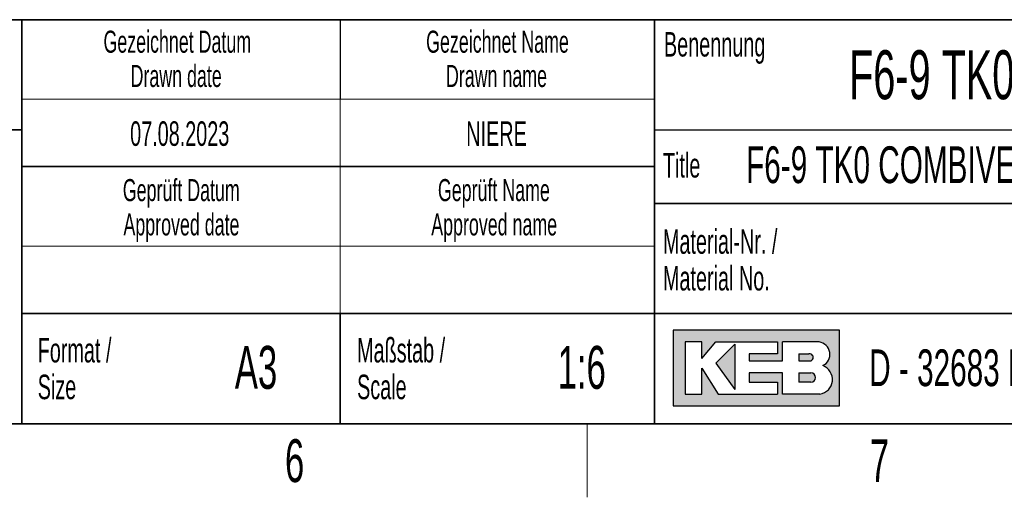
# Paper-space layout 'Blatt3' of a CAD drawing. Header units: millimetres. Extents: x 5 to 418, y 2 to 292.
# Tile 64 of 93: x 266 to 347, y 6 to 45. Entities that reach past the tile are written whole.
import ezdxf

# ---------------------------------------------------------------- set-up
doc = ezdxf.new("R2010")
doc.units = ezdxf.units.MM
doc.layers.add('SLD-0', color=7, linetype='Continuous')
doc.styles.add('SLDTEXTSTYLE0', font='TXT', dxfattribs={"width": 0.605})

psp = doc.layouts.new('Blatt3')

# ---------------------------------------------------------------- hatches: boundary and pattern name
at = {"linetype": 'Continuous'}
h = psp.add_hatch(color=7, dxfattribs=at)
h.paths.add_polyline_path([(319.519086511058, 13.45626988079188), (333.083981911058, 13.45626988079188), (333.083981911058, 19.65736492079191), (319.519086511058, 19.65736492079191)], flags=0)
edge = h.paths.add_edge_path(flags=0)
edge.add_arc((331.3188604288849, 15.61738520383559), 1.20464082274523, -81.72003226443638, 70.1709600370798, ccw=False)
edge.add_line((331.4923410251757, 14.42530131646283), (331.480008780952, 14.42519098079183))
edge.add_line((331.480008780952, 14.42519098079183), (328.4331606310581, 14.42519098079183))
edge.add_line((328.4331606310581, 14.42519098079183), (328.4331606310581, 16.16924896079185))
edge.add_line((328.4331606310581, 16.16924896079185), (325.7201815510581, 16.16924896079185))
edge.add_line((325.7201815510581, 16.16924896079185), (325.7201815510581, 15.39411208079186))
edge.add_line((325.7201815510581, 15.39411208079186), (328.0455921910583, 15.39411208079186))
edge.add_line((328.0455921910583, 15.39411208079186), (328.0455921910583, 14.42519098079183))
edge.add_line((328.0455921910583, 14.42519098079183), (323.2009866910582, 14.42519098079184))
edge.add_line((323.2009866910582, 14.42519098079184), (321.8444971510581, 16.55681740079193))
edge.add_line((321.8444971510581, 16.55681740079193), (321.8444971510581, 14.42519098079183))
edge.add_line((321.8444971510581, 14.42519098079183), (320.4880076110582, 14.42519098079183))
edge.add_line((320.4880076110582, 14.42519098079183), (320.4880076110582, 18.68844382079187))
edge.add_line((320.4880076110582, 18.68844382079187), (321.8444971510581, 18.68844382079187))
edge.add_line((321.8444971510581, 18.68844382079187), (321.8444971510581, 17.33195428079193))
edge.add_line((321.8444971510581, 17.33195428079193), (323.0072024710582, 18.68844382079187))
edge.add_line((323.0072024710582, 18.68844382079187), (328.0455921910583, 18.68844382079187))
edge.add_line((328.0455921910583, 18.68844382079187), (328.0455921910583, 17.71952272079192))
edge.add_line((328.0455921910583, 17.71952272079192), (325.7201815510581, 17.71952272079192))
edge.add_line((325.7201815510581, 17.71952272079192), (325.7201815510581, 17.13817006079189))
edge.add_line((325.7201815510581, 17.13817006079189), (328.4331606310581, 17.13817006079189))
edge.add_line((328.4331606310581, 17.13817006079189), (328.4331606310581, 18.68844382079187))
edge.add_line((328.4331606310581, 18.68844382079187), (331.4242487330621, 18.68844382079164))
edge.add_line((331.4242487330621, 18.68844382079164), (331.4256482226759, 18.68844382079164))
edge.add_line((331.4256482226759, 18.68844382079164), (331.4259454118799, 18.68845828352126))
edge.add_arc((331.2860949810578, 17.67430640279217), 1.023749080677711, -64.45894120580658, 82.14849338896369, ccw=False)
psp.add_hatch(color=7, dxfattribs=at).paths.add_polyline_path([(324.5574762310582, 14.81275942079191), (324.557476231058, 18.49465960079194), (323.0072024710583, 16.94438584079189)], flags=0)
h = psp.add_hatch(color=7, dxfattribs=at)
edge = h.paths.add_edge_path(flags=0)
edge.add_line((329.7896501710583, 17.13817006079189), (330.6013652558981, 17.13817006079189))
edge.add_arc((330.6568434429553, 17.42884639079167), 0.2959232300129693, 259.1945394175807, 460.8054605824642)
edge.add_line((330.6013652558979, 17.71952272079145), (329.7896501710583, 17.71952272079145))
edge.add_line((329.7896501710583, 17.71952272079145), (329.7896501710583, 17.13817006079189))
h = psp.add_hatch(color=7, dxfattribs=at)
edge = h.paths.add_edge_path(flags=0)
edge.add_line((329.7896501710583, 15.39411208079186), (330.7588584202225, 15.39411208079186))
edge.add_arc((330.7588584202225, 15.78168052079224), 0.3875684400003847, 270.0000000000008, 450.0000000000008)
edge.add_line((330.7588584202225, 16.16924896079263), (330.7386620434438, 16.16924896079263))
edge.add_line((330.7386620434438, 16.16924896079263), (329.7896501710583, 16.16924896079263))
edge.add_line((329.7896501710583, 16.16924896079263), (329.7896501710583, 15.39411208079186))

# ---------------------------------------------------------------- linework, layer by layer
at = {"layer": 'SLD-0', "lineweight": 35}
for p, q in [((225.616731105, 45), (266.3304509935, 45)), ((266.3304509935, 12), (266.3304509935, 45)), ((266.3304509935, 45), (266.3304509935, 12)), ((318, 45), (266.3304509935, 45)), ((318, 45), (318, 12)), ((318, 45), (318, 40.1053465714)), ((318, 45), (408, 45)), ((318, 45), (318, 12)), ((225.616731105, 36), (266.3304509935, 36)), ((266.3304509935, 33), (318, 33)), ((408, 30), (318, 30)), ((266.3304509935, 21), (318, 21)), ((292.3304509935, 21), (292.3304509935, 12)), ((318, 21), (390, 21)), ((26, 12), (408, 12)), ((225.616731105, 12), (266.3304509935, 12)), ((266.3304509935, 12), (318, 12)), ((408, 12), (318, 12))]:
    psp.add_line(p, q, dxfattribs=at)
at = {"layer": 'SLD-0'}
for p, q in [((292.3304509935, 45), (292.3304509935, 38.5)), ((318, 36), (408, 36)), ((331.4242487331, 18.6884438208), (331.4256482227, 18.6884438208)), ((331.4256482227, 18.6884438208), (331.4259454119, 18.6884582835)), ((331.480008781, 14.4251909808), (331.4923410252, 14.4253013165))]:
    psp.add_line(p, q, dxfattribs=at)
at = {"layer": 'SLD-0', "lineweight": 18}
for p, q in [((266.3304509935, 38.5), (318, 38.5)), ((292.3304509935, 38.5), (292.3304509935, 33)), ((292.3304509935, 33), (292.3304509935, 26.5)), ((266.3304509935, 26.5), (318, 26.5)), ((292.3304509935, 26.5), (292.3304509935, 21)), ((312.5, 6), (312.5, 12))]:
    psp.add_line(p, q, dxfattribs=at)
at = {"layer": 'SLD-0', "linetype": 'Continuous'}
for p, q in [((333.0839819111, 19.6573649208), (319.5190865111, 19.6573649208)), ((319.5190865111, 19.6573649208), (319.5190865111, 13.4562698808)), ((333.0839819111, 13.4562698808), (333.0839819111, 19.6573649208)), ((321.8444971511, 18.6884438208), (320.4880076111, 18.6884438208)), ((320.4880076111, 18.6884438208), (320.4880076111, 14.4251909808)), ((321.8444971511, 17.3319542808), (323.0072024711, 18.6884438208)), ((321.8444971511, 17.3319542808), (321.8444971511, 18.6884438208)), ((323.0072024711, 18.6884438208), (328.0455921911, 18.6884438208)), ((324.5574762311, 18.4946596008), (323.0072024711, 16.9443858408)), ((324.5574762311, 18.4946596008), (324.5574762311, 14.8127594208)), ((328.0455921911, 18.6884438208), (328.0455921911, 17.7195227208)), ((331.4242487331, 18.6884438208), (328.4331606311, 18.6884438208)), ((328.4331606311, 17.1381700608), (328.4331606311, 18.6884438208)), ((331.4242487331, 18.6884438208), (331.4256482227, 18.6884438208)), ((331.4256482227, 18.6884438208), (331.4259454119, 18.6884582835)), ((325.7201815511, 17.7195227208), (325.7201815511, 17.1381700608)), ((328.0455921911, 17.7195227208), (325.7201815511, 17.7195227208)), ((329.7896501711, 17.7195227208), (330.6013652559, 17.7195227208)), ((329.7896501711, 17.7195227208), (329.7896501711, 17.1381700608)), ((323.0072024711, 16.9443858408), (324.5574762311, 14.8127594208)), ((325.7201815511, 17.1381700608), (328.4331606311, 17.1381700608)), ((329.7896501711, 17.1381700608), (330.6013652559, 17.1381700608)), ((321.8444971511, 14.4251909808), (321.8444971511, 16.5568174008)), ((321.8444971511, 16.5568174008), (323.2009866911, 14.4251909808)), ((325.7201815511, 16.1692489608), (325.7201815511, 15.3941120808)), ((328.4331606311, 16.1692489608), (325.7201815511, 16.1692489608)), ((328.4331606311, 14.4251909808), (328.4331606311, 16.1692489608)), ((329.7896501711, 16.1692489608), (330.7588584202, 16.1692489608)), ((329.7896501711, 16.1692489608), (329.7896501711, 15.3941120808)), ((330.7386620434, 16.1692489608), (330.7588584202, 16.1692489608)), ((325.7201815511, 15.3941120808), (328.0455921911, 15.3941120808)), ((328.0455921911, 15.3941120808), (328.0455921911, 14.4251909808)), ((330.7588584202, 15.3941120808), (329.7896501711, 15.3941120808)), ((320.4880076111, 14.4251909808), (321.8444971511, 14.4251909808)), ((323.2009866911, 14.4251909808), (328.0455921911, 14.4251909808)), ((331.480008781, 14.4251909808), (328.4331606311, 14.4251909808)), ((331.480008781, 14.4251909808), (331.4923410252, 14.4253013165)), ((319.5190865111, 13.4562698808), (333.0839819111, 13.4562698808))]:
    psp.add_line(p, q, dxfattribs=at)
for centre, radius, start, end in [((331.2860949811, 17.6743064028), 1.023749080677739, 295.5410587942, 82.148493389), ((330.656843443, 17.4288463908), 0.2959232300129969, 259.1945394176, 100.8054605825), ((330.7588584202, 15.7816805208), 0.3875684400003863, 270, 90), ((331.3188604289, 15.6173852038), 1.204640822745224, 278.2799677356, 70.1709600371)]:
    psp.add_arc(centre, radius, start, end, dxfattribs=at)

# ---------------------------------------------------------------- texts
at = {"layer": 'SLD-0', "style": 'SLDTEXTSTYLE0'}
for s, insert, char_height, attachment_point in [('Gezeichnet Datum', (279.0254468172, 44.103942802), 1.8, 2), ('Gezeichnet Name', (305.1708434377, 44.1039425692), 1.8, 2), ('Benennung', (318.7636716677, 43.9908879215), 2, 1), ('F6-9 TK0 COMBIVERT HP', (333.8826865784, 42.5045192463), 4, 1), ('Drawn date', (278.9302899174, 41.3039429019), 1.8, 2), ('Drawn name', (305.0870934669, 41.303942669), 1.8, 2), ('07.08.2023', (279.2203041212, 36.6989570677), 2, 2), ('NIERE', (305.0875444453, 36.6989570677), 2, 2), ('F6-9 TK0 COMBIVERT HP', (325.4718701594, 34.6564983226), 3, 1), ('Title', (318.6797653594, 34.1107265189), 2, 1), ('Geprüft Datum', (279.349366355, 31.9851255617), 1.8, 2), ('Geprüft Name', (304.8761939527, 31.9851255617), 1.8, 2), ('Approved date', (279.3620221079, 29.1851256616), 1.8, 2), ('Approved name', (304.900256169, 29.1851256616), 1.8, 2), ('Material-Nr. /', (318.6797653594, 27.8878268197), 2, 1), ('Material No.', (318.6797653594, 24.8878267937), 2, 1), ('Format /', (267.6250939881, 19.0115942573), 2, 1), ('Maßstab /', (293.7028556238, 19.0115944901), 2, 1), ('A3', (285.4514616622, 18.3608999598), 3.5, 2), ('1:6', (312.0470038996, 18.3609001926), 3.5, 2), ('D - 32683 Barntrup', (335.5202035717, 18.0786992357), 3, 1), ('Size', (267.6250939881, 16.0115942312), 2, 1), ('Scale', (293.7028556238, 16.011594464), 2, 1), ('6', (288.6027123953, 10.7429955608), 3.5, 2), ('7', (336.3527123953, 10.7429955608), 3.5, 2)]:
    psp.add_mtext(s, dxfattribs=dict(at, insert=insert, char_height=char_height, attachment_point=attachment_point))

doc.saveas('drawing.dxf')
